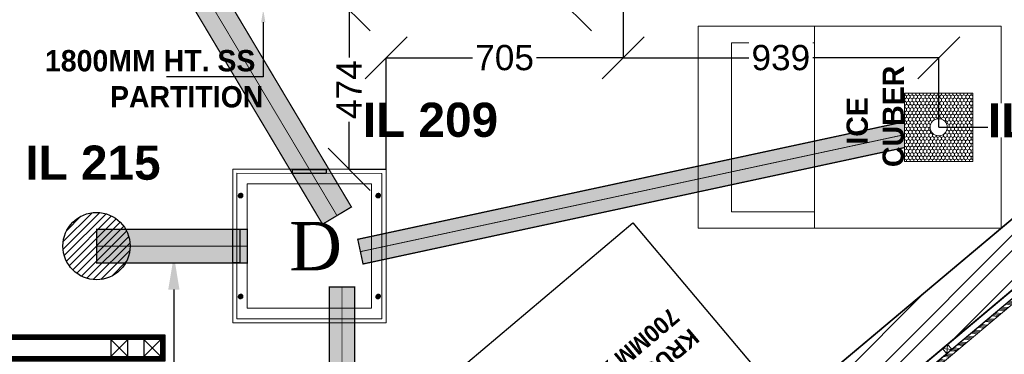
# Model space of a CAD drawing. Header units: millimetres. Extents: x -115221 to 194496, y -122556 to 375476.
# Tile 159 of 169: x 105600 to 108529, y 87973 to 88967. Entities that reach past the tile are written whole.
import ezdxf
from ezdxf import colors
from ezdxf.entities.mleader import LeaderData, LeaderLine
from ezdxf.math import Vec2, Vec3

# ---------------------------------------------------------------- set-up
doc = ezdxf.new("R2010")
doc.units = ezdxf.units.MM
doc.set_wipeout_variables(frame=1)
doc.header["$PDMODE"] = 3
doc.header["$PDSIZE"] = -100
doc.linetypes.add('CENTER', pattern=[2, 1.25, -0.25, 0.25, -0.25])
doc.linetypes.add('CONTINOUS', pattern=[0])
for name, color, linetype in [('ARRESTOR JALI', 6, 'Continuous'), ('DRAIN CHAMBER', 7, 'Continuous'), ('FLOORING LAYOUT', 250, 'Continuous'), ('FUR R0', 8, 'Continuous'), ('WWDS FURNITURE LAYOUT', 8, 'Continuous')]:
    doc.layers.add(name, color=color, linetype=linetype)
for name, color, linetype, lineweight in [('drainage dim', 150, 'Continuous', 0), ('DRAINAGE TEXT', 6, 'Continuous', 0), ('PARTITION LAYOUT', 36, 'CONTINOUS', 18), ('PIPE CENTERLINE', 252, 'Continuous', 0), ('PLU - 100mm CI WASTE PIPE', 5, 'Continuous', 13), ('PLU - 1X1 SS COVER', 7, 'CONTINOUS', 20), ('PLU - 75mm CI WASTE PIPE', 12, 'Continuous', 15), ('PLU-GRATING', 6, 'Continuous', 13), ('SS FRAME ( 560mm X 200mm)', 22, 'Continuous', 0)]:
    doc.layers.add(name, color=color, linetype=linetype, lineweight=lineweight)
doc.styles.add('har', font='GOTHICB.TTF')
doc.styles.get("Standard").update_dxf_attribs({"font": 'arial.ttf'})
doc.dimstyles.new('PLU DIM', dxfattribs={"dimtxt": 75, "dimasz": 125, "dimexe": 0.1, "dimexo": 0.1, "dimgap": 0.09, "dimtad": 0, "dimtoh": 1, "dimdec": 0, "dimzin": 0, "dimdsep": 46, "dimtxsty": 'Standard', "dimblk": 'OBLIQUE', "dimcen": 0.09, "dimclrd": 150, "dimclre": 150, "dimclrt": 1, "dimadec": 0, "dimazin": 0, "dimtfac": 1, "dimtdec": 0, "dimtofl": 0, "dimtmove": 1, "dimatfit": 3, "dimldrblk": 'OBLIQUE', "dimfxl": 1, "dimtfill": 1, "dimfrac": 1, "dimtolj": 1, "dimtzin": 0, "dimarcsym": 0})

# ---------------------------------------------------------------- blocks, each defined once
blk = doc.blocks.new('JSDJNB')
at = {"layer": 'FUR R0'}
h = blk.add_hatch(dxfattribs=at)
h.set_pattern_fill('ANSI31', color=256, angle=90)
h.set_pattern_definition([(135, (184504.06984, -52712.82564), (-0.08838834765, -0.08838834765), [])])
h.paths.add_polyline_path([(255108.09, -67411.99), (255108.09, -67409.99), (254955.77, -67409.99), (254955.77, -67411.99)], flags=16)
h.paths.add_polyline_path([(255108.59, -67412.49), (255108.59, -67409.49), (254955.27, -67409.49), (254955.27, -67412.49)])
for points in [[(255108.59, -67412.49), (255108.59, -67409.49), (254955.27, -67409.49), (254955.27, -67412.49)], [(255108.09, -67411.99), (255108.09, -67409.99), (254955.77, -67409.99), (254955.77, -67411.99)], [(255104.24, -67409.99), (255102.24, -67409.99), (255102.24, -67411.99), (255104.24, -67411.99)], [(255108.09, -67409.99), (255106.09, -67409.99), (255106.09, -67411.99), (255108.09, -67411.99)]]:
    blk.add_lwpolyline(points, close=True, dxfattribs=at)
for points in [[(255102.24, -67409.99), (255104.24, -67411.99)], [(255104.24, -67409.99), (255102.24, -67411.99)], [(255106.09, -67409.99), (255108.09, -67411.99)], [(255108.09, -67409.99), (255106.09, -67411.99)]]:
    blk.add_lwpolyline(points, dxfattribs=at)
blk = doc.blocks.new('WOODEN BLOCK')
at = {"layer": 'PARTITION LAYOUT', "color": 8, "linetype": 'Continuous', "lineweight": 0, "ltscale": 8}
for p, q in [((1004420.85, -614217.11), (1004419.25, -614218.71)), ((1004419.25, -614217.11), (1004420.85, -614218.71))]:
    blk.add_line(p, q, dxfattribs=at)
blk.add_lwpolyline([(1004419.25, -614217.11), (1004420.85, -614217.11), (1004420.85, -614218.71), (1004419.25, -614218.71)], close=True, dxfattribs=at)
blk = doc.blocks.new('FUR R0')
at = {"layer": 'WWDS FURNITURE LAYOUT'}
h = blk.add_hatch(dxfattribs=at)
h.set_pattern_fill('ANSI32', color=8, scale=10, angle=180)
h.set_pattern_definition([(225, (1979671.92, 2798471.85), (67.351921, -67.351921), []), (225, (1979627.02, 2798471.85), (67.351921, -67.351921), [])])
h.paths.add_polyline_path([(211.7, -3426.8), (50, -3351.4), (-2987.9, -5900.5), (-2915.1, -6050.5)])
at = {"layer": 'WWDS FURNITURE LAYOUT', "linetype": 'Continuous', "lineweight": 0, "ltscale": 8, "transparency": 33554687}
h = blk.add_hatch(dxfattribs=at)
h.set_pattern_fill('ANSI34', color=8, angle=670.005)
h.set_pattern_definition([(355.0050235, (520356.534, -3279481.497), (1.658653, 18.9776545), []), (355.0050235, (520359.42, -3279484.936), (1.658653, 18.9776545), []), (355.0050235, (520362.307, -3279488.376), (1.658653, 18.9776545), []), (355.0050235, (520365.193, -3279491.815), (1.658653, 18.9776545), [])])
h.paths.add_polyline_path([(244.3, -3441.9), (231.8, -3436), (-2907.7, -6070.5), (-2903.2, -6083)])
at = {"layer": 'WWDS FURNITURE LAYOUT', "color": 8, "linetype": 'ByBlock', "lineweight": 0, "ltscale": 20, "extrusion": (-1.21241e-06, -6.26552e-18, 1)}
blk.add_line((-1224.1, -3954.5, 0), (-1224.1, -3353.7, 0), dxfattribs=at)
at = {"layer": 'WWDS FURNITURE LAYOUT', "color": 8, "ltscale": 50}
blk.add_lwpolyline([(-2863.7, -3342.4), (-2863.7, -3504), (-3151.7, -3504)], dxfattribs=at)
at = {"layer": 'WWDS FURNITURE LAYOUT', "color": 8, "const_width": 5}
blk.add_lwpolyline([(211.7, -3426.8), (50, -3351.4), (-2987.9, -5900.5), (-2915.1, -6050.5)], close=True, dxfattribs=at)
at = {"layer": 'WWDS FURNITURE LAYOUT', "color": 8, "linetype": 'ByBlock', "lineweight": 0, "ltscale": 20, "extrusion": (-1.21241e-06, -6.26552e-18, 1), "elevation": 0}
blk.add_lwpolyline([(-668.7, -3954.5), (-668.7, -3353.7), (-1569.8, -3353.7), (-1569.8, -3954.5)], close=True, dxfattribs=at)
blk.add_lwpolyline([(-668.7, -3954.5), (-668.7, -3353.7), (-1569.8, -3353.7), (-1569.8, -3954.5)], close=True, dxfattribs=at)
at = {"layer": 'WWDS FURNITURE LAYOUT', "color": 8, "ltscale": 3, "transparency": 33554687}
blk.add_lwpolyline([(-2915.1, -6050.5), (211.7, -3426.8), (224.6, -3442.1), (-2902.2, -6065.9)], close=True, dxfattribs=at)
at = {"layer": 'WWDS FURNITURE LAYOUT', "color": 8, "linetype": 'ByBlock', "lineweight": 0, "ltscale": 20, "extrusion": (-1.21241e-06, -6.26552e-18, 1), "elevation": 0}
blk.add_lwpolyline([(-1224.1, -3403), (-1470.5, -3403), (-1470.5, -3905.2), (-1224.1, -3905.2)], dxfattribs=at)
at = {"layer": 'WWDS FURNITURE LAYOUT', "color": 8, "linetype": 'Continuous', "lineweight": 0, "ltscale": 8, "transparency": 33554687}
blk.add_lwpolyline([(244.3, -3441.9), (231.8, -3436), (-2907.7, -6070.5), (-2903.2, -6083)], close=True, dxfattribs=at)
at = {"layer": 'WWDS FURNITURE LAYOUT', "color": 8, "ltscale": 50}
blk.add_lwpolyline([(-1303.6, -4484.8), (-1838.6, -4936.2), (-2299.7, -4389.7), (-1764.6, -3938.3)], close=True, dxfattribs=at)
blk.add_solid([(-2870, -3342.4), (-2863.7, -3304.4), (-2857.3, -3342.4)], dxfattribs=at)
at = {"layer": 'WWDS FURNITURE LAYOUT', "color": 8, "linetype": 'Continuous', "lineweight": 0, "xscale": 25.4, "yscale": 25.4, "zscale": 25.4}
blk.add_blockref('JSDJNB', (-6482913.9, 1707929, 0), dxfattribs=at)
at = {"layer": 'WWDS FURNITURE LAYOUT', "color": 8, "linetype": 'Continuous', "lineweight": 0, "transparency": 33554687, "xscale": 12.50000004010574, "yscale": 12.50000004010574, "zscale": 12.50000004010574, "rotation": 129.9970002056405}
blk.add_blockref('WOODEN BLOCK', (2187290.7, -14557453.7), dxfattribs=at)
at = {"layer": 'WWDS FURNITURE LAYOUT', "color": 8, "style": 'har'}
for s, height, rotation, p in [('1800MM HT. SS', 63.333, 0.008, (-3513.1, -3488.2, 0)), ('CUBER', 63.33, 90, (-958.1, -3772.6, 0)), ('PARTITION', 63.33, 0.008, (-3319.6, -3595.3, 0)), ('ICE', 63.33, 90, (-1065.3, -3705.9, 0)), ('700MM X 715MM', 50.167, 220.1613, (-1653.2, -4187.5, 0)), ('KRUSHER STATION', 50.167, 220.1613, (-1594.5, -4249, 0))]:
    blk.add_text(s, height=height, rotation=rotation, dxfattribs=at).set_placement(p)
blk = doc.blocks.new('*U181')
at = {"true_color": 0x991b1e, "transparency": 33554483}
blk.add_hatch(color=244, dxfattribs=at).paths.add_polyline_path([(0, 37.5), (1759.4, 37.5), (1759.4, -37.5), (0, -37.5)])
at = {"layer": 'PIPE CENTERLINE', "color": 7, "linetype": 'CENTER', "ltscale": 80, "transparency": 33554687, "const_width": 2.54}
blk.add_lwpolyline([(0, 0), (1759.4, 0)], dxfattribs=at)
at = {"layer": 'PLU - 75mm CI WASTE PIPE', "transparency": 33554687, "const_width": 3.81}
blk.add_lwpolyline([(0, 37.5), (1759.4, 37.5), (1759.4, -37.5), (0, -37.5)], close=True, dxfattribs=at)
blk = doc.blocks.new('GRATING 200x200')
at = {"color": 1}
blk.add_wipeout([(-4, -4), (-4, 4), (4, 4), (4, -4)], dxfattribs=at).dxf.layer = 'PLU-GRATING'
at = {"layer": 'PLU-GRATING'}
h = blk.add_hatch(dxfattribs=at)
h.set_pattern_fill('HONEY', color=1, scale=2, angle=90, style=0)
h.set_pattern_definition([(90, (7259.3327, -90712.28934), (-0.21650635, 0.375), [0.25, -0.5]), (210, (7259.3327, -90712.28934), (-0.2165063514, -0.3749999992), [0.25, -0.5]), (150, (7259.3327, -90712.28934), (-0.4330127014, 8e-10), [-0.5, 0.25])])
h.paths.add_polyline_path([(-4, -4), (-4, 4), (4, 4), (4, -4)])
edge = h.paths.add_edge_path(flags=16)
edge.add_arc((0, 0), 1, 90, 450)
at = {"layer": 'PLU-GRATING', "color": 1}
blk.add_lwpolyline([(-4, -4), (-4, 4), (4, 4), (4, -4)], close=True, dxfattribs=at)
at = {"layer": 'PLU-GRATING', "color": 252}
blk.add_circle((0, 0), 1, dxfattribs=at)
at = {"layer": 'SS FRAME ( 560mm X 200mm)', "lineweight": 13, "ltscale": 50, "const_width": 0.07}
blk.add_lwpolyline([(-4, 4), (4, 4), (4, -4), (-4, -4)], close=True, dxfattribs=at)
blk = doc.blocks.new('_Oblique')
at = {"color": 0, "linetype": 'ByBlock', "lineweight": -2}
blk.add_line((-0.5, -0.5), (0.5, 0.5), dxfattribs=at)
blk = doc.blocks.new('*D163')
at = {"layer": 'Defpoints', "color": 0, "transparency": 16777216}
for p in [(108353, 88996.3, 0), (108614.8, 88996.3), (108333.9, 88647.7, 0)]:
    blk.add_point(p, dxfattribs=at)
at = {"layer": 'drainage dim', "color": 150, "lineweight": -2, "transparency": 16777216}
for p, q in [((108353.1, 88996.3), (108614.9, 88996.3)), ((108614.8, 88996.3), (108614.8, 88905)), ((108614.8, 88647.7), (108614.8, 88739)), ((108334, 88647.7), (108614.9, 88647.7))]:
    blk.add_line(p, q, dxfattribs=at)
at = {"layer": 'drainage dim', "color": 150, "lineweight": -2, "transparency": 16777216, "xscale": 125, "yscale": 125, "zscale": 125}
for p, rotation in [((108614.8, 88996.3), 90), ((108614.8, 88647.7), 270)]:
    blk.add_blockref('_Oblique', p, dxfattribs=dict(at, rotation=rotation))
at = {"layer": 'drainage dim', "color": 1, "transparency": 16777216, "insert": (108614.8, 88822), "char_height": 75, "attachment_point": 5, "rotation": 90, "bg_fill": 3, "box_fill_scale": 1.1, "bg_fill_color": 256, "bg_fill_true_color": 13158600, "bg_fill_transparency": 0}
blk.add_mtext('\\A1;349', dxfattribs=at)
blk = doc.blocks.new('*D164')
at = {"layer": 'Defpoints', "color": 0, "ltscale": 10, "transparency": 16777216}
for p in [(107395, 88996.3, 3384486429775.9), (108333.9, 88854.2), (108333.9, 88647.6, 3384486429775.9)]:
    blk.add_point(p, dxfattribs=at)
at = {"layer": 'drainage dim', "color": 150, "lineweight": -2, "ltscale": 10, "transparency": 16777216}
for p, q in [((107395, 88996.2), (107395, 88854.1)), ((107395, 88854.2), (107781.4, 88854.2)), ((108333.9, 88854.2), (107947.5, 88854.2)), ((108333.9, 88647.7), (108333.9, 88854.3))]:
    blk.add_line(p, q, dxfattribs=at)
at = {"layer": 'drainage dim', "color": 150, "lineweight": -2, "ltscale": 10, "transparency": 16777216, "xscale": 125, "yscale": 125, "zscale": 125, "rotation": 180}
blk.add_blockref('_Oblique', (107395, 88854.2), dxfattribs=at)
at = {"layer": 'drainage dim', "color": 150, "lineweight": -2, "ltscale": 10, "transparency": 16777216, "xscale": 125, "yscale": 125, "zscale": 125}
blk.add_blockref('_Oblique', (108333.9, 88854.2), dxfattribs=at)
at = {"layer": 'drainage dim', "color": 1, "ltscale": 10, "transparency": 16777216, "insert": (107864.4, 88854.2), "char_height": 75, "attachment_point": 5, "bg_fill": 3, "box_fill_scale": 1.1, "bg_fill_color": 256, "bg_fill_true_color": 13158600, "bg_fill_transparency": 0}
blk.add_mtext('\\A1;939', dxfattribs=at)
blk = doc.blocks.new('*U180')
at = {"true_color": 0x991b1e, "transparency": 33554483}
blk.add_hatch(color=244, dxfattribs=at).paths.add_polyline_path([(0, 37.5), (1008.2, 37.5), (1008.2, -37.5), (0, -37.5)])
at = {"layer": 'PIPE CENTERLINE', "color": 7, "linetype": 'CENTER', "ltscale": 80, "transparency": 33554687, "const_width": 2.54}
blk.add_lwpolyline([(0, 0), (1008.2, 0)], dxfattribs=at)
at = {"layer": 'PLU - 75mm CI WASTE PIPE', "transparency": 33554687, "const_width": 3.81}
blk.add_lwpolyline([(0, 37.5), (1008.2, 37.5), (1008.2, -37.5), (0, -37.5)], close=True, dxfattribs=at)
blk = doc.blocks.new('*D165')
at = {"layer": 'Defpoints', "color": 0, "transparency": 16777216}
for p in [(106936.8, 89837.3, 0), (107238.6, 88996.3), (107395, 88996.3)]:
    blk.add_point(p, dxfattribs=at)
at = {"layer": 'drainage dim', "color": 150, "lineweight": -2, "transparency": 16777216}
for p, q in [((106936.9, 89837.3), (107238.7, 89837.3)), ((107238.6, 89837.3), (107238.6, 89492.5)), ((107238.6, 88996.3), (107238.6, 89341)), ((107394.9, 88996.3), (107238.5, 88996.3))]:
    blk.add_line(p, q, dxfattribs=at)
at = {"layer": 'drainage dim', "color": 150, "lineweight": -2, "transparency": 16777216, "xscale": 125, "yscale": 125, "zscale": 125}
for p, rotation in [((107238.6, 89837.3), 90), ((107238.6, 88996.3), 270)]:
    blk.add_blockref('_Oblique', p, dxfattribs=dict(at, rotation=rotation))
at = {"layer": 'drainage dim', "color": 1, "transparency": 16777216, "insert": (107238.6, 89416.8), "char_height": 75, "attachment_point": 5, "rotation": 90, "bg_fill": 3, "box_fill_scale": 1.1, "bg_fill_color": 256, "bg_fill_true_color": 13158600, "bg_fill_transparency": 0}
blk.add_mtext('\\A1;841', dxfattribs=at)
blk = doc.blocks.new('A$C79FE057A')
at = {"layer": 'PLU - 1X1 SS COVER', "lineweight": 5, "ltscale": 500}
h = blk.add_hatch(dxfattribs=at)
h.set_pattern_fill('ANSI31', color=1, scale=0.04, style=0)
h.set_pattern_definition([(45, (-551.797307, 134.0749885), (-0.003535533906, 0.003535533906), [])])
h.paths.add_polyline_path([(0.844, 10.5, 1), (0.458, 10.5, 1)])
h = blk.add_hatch(dxfattribs=at)
h.set_pattern_fill('ANSI31', color=1, scale=0.04, style=0)
h.set_pattern_definition([(45, (-540.424129, 134.0749885), (-0.003535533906, 0.003535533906), [])])
h.paths.add_polyline_path([(12.217, 10.5, 1), (11.831, 10.5, 1)])
h = blk.add_hatch(dxfattribs=at)
h.set_pattern_fill('ANSI31', color=1, scale=0.04, style=0)
h.set_pattern_definition([(45, (-551.797307, 125.74566), (-0.003535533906, 0.003535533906), [])])
h.paths.add_polyline_path([(0.844, 2.171, 1), (0.458, 2.171, 1)])
h = blk.add_hatch(dxfattribs=at)
h.set_pattern_fill('ANSI31', color=1, scale=0.04, style=0)
h.set_pattern_definition([(45, (-540.424129, 125.74566), (-0.003535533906, 0.003535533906), [])])
h.paths.add_polyline_path([(11.831, 2.171, 1), (12.217, 2.171, 1)])
at = {"layer": 'PLU - 1X1 SS COVER', "color": 42, "lineweight": 5, "ltscale": 150}
for points in [[(0, 12.67), (0, 0), (12.675, 0), (12.675, 12.67)], [(1.205, 11.465), (1.205, 1.205), (11.47, 1.205), (11.47, 11.465)]]:
    blk.add_lwpolyline(points, close=True, dxfattribs=at)
at = {"layer": 'PLU - 1X1 SS COVER', "color": 7, "lineweight": 5}
blk.add_lwpolyline([(0.338, 12.333), (12.338, 12.333), (12.338, 0.331), (0.338, 0.331)], close=True, dxfattribs=at)
at = {"layer": 'PLU - 1X1 SS COVER', "color": 1, "lineweight": 5, "ltscale": 500}
for centre in [(0.651, 10.5), (12.024, 10.5), (0.651, 2.171), (12.024, 2.171)]:
    blk.add_circle(centre, 0.193, dxfattribs=at)
at = {"layer": 'PLU - 1X1 SS COVER', "color": 240, "lineweight": 5, "insert": (4.669, 8.35), "char_height": 4, "attachment_point": 1}
blk.add_mtext_dynamic_manual_height_columns('{\\fTimes New Roman|b0|i0|c0|p18;\\C0;D}', width=4, gutter_width=1, heights=[0], dxfattribs=at)
blk = doc.blocks.new('*U182')
at = {"layer": 'PLU - 100mm CI WASTE PIPE', "transparency": 33554483}
blk.add_hatch(color=5, dxfattribs=at).paths.add_polyline_path([(0, 50), (1663.2, 50), (1663.2, -50), (0, -50)])
at = {"layer": 'PIPE CENTERLINE', "color": 7, "linetype": 'CENTER', "ltscale": 100, "transparency": 33554687, "const_width": 2.54}
blk.add_lwpolyline([(0, 0), (1663.2, 0)], dxfattribs=at)
at = {"layer": 'PLU - 100mm CI WASTE PIPE', "color": 5, "transparency": 33554687, "const_width": 3.81}
blk.add_lwpolyline([(0, 50), (1663.2, 50), (1663.2, -50), (0, -50)], close=True, dxfattribs=at)
blk = doc.blocks.new('*U188')
at = {"layer": 'PLU - 100mm CI WASTE PIPE', "transparency": 33554483}
blk.add_hatch(color=5, dxfattribs=at).paths.add_polyline_path([(0, 50), (448.4, 50), (448.4, -50), (0, -50)])
at = {"layer": 'PIPE CENTERLINE', "color": 7, "linetype": 'CENTER', "ltscale": 100, "transparency": 33554687, "const_width": 2.54}
blk.add_lwpolyline([(0, 0), (448.4, 0)], dxfattribs=at)
at = {"layer": 'PLU - 100mm CI WASTE PIPE', "color": 5, "transparency": 33554687, "const_width": 3.81}
blk.add_lwpolyline([(0, 50), (448.4, 50), (448.4, -50), (0, -50)], close=True, dxfattribs=at)
blk = doc.blocks.new('*D559')
at = {"layer": 'Defpoints', "color": 0, "transparency": 16777216}
for p in [(107395, 88996.4), (107395, 88854.2), (106690, 88522.6)]:
    blk.add_point(p, dxfattribs=at)
at = {"layer": 'drainage dim', "color": 150, "lineweight": -2, "transparency": 16777216}
for p, q in [((107395, 88996.3), (107395, 88854.1)), ((106690, 88522.7), (106690, 88854.3)), ((106690, 88854.2), (106959.6, 88854.2)), ((107395, 88854.2), (107125.4, 88854.2))]:
    blk.add_line(p, q, dxfattribs=at)
at = {"layer": 'drainage dim', "color": 150, "lineweight": -2, "transparency": 16777216, "xscale": 125, "yscale": 125, "zscale": 125, "rotation": 180}
blk.add_blockref('_Oblique', (106690, 88854.2), dxfattribs=at)
at = {"layer": 'drainage dim', "color": 150, "lineweight": -2, "transparency": 16777216, "xscale": 125, "yscale": 125, "zscale": 125}
blk.add_blockref('_Oblique', (107395, 88854.2), dxfattribs=at)
at = {"layer": 'drainage dim', "color": 1, "transparency": 16777216, "insert": (107042.5, 88854.2), "char_height": 75, "attachment_point": 5, "bg_fill": 3, "box_fill_scale": 1.1, "bg_fill_color": 256, "bg_fill_true_color": 13158600, "bg_fill_transparency": 0}
blk.add_mtext('\\A1;705', dxfattribs=at)
blk = doc.blocks.new('*D562')
at = {"layer": 'Defpoints', "color": 0, "transparency": 16777216}
for p in [(106579.8, 88996.4), (107395, 88996.4), (106690, 88522.6)]:
    blk.add_point(p, dxfattribs=at)
at = {"layer": 'drainage dim', "color": 150, "lineweight": -2, "transparency": 16777216}
for p, q in [((107394.9, 88996.4), (106579.7, 88996.4)), ((106579.8, 88996.4), (106579.8, 88843.8)), ((106579.8, 88522.6), (106579.8, 88675.2)), ((106689.9, 88522.6), (106579.7, 88522.6))]:
    blk.add_line(p, q, dxfattribs=at)
at = {"layer": 'drainage dim', "color": 150, "lineweight": -2, "transparency": 16777216, "xscale": 125, "yscale": 125, "zscale": 125}
for p, rotation in [((106579.8, 88996.4), 90), ((106579.8, 88522.6), 270)]:
    blk.add_blockref('_Oblique', p, dxfattribs=dict(at, rotation=rotation))
at = {"layer": 'drainage dim', "color": 1, "transparency": 16777216, "insert": (106579.8, 88759.5), "char_height": 75, "attachment_point": 5, "rotation": 90, "bg_fill": 3, "box_fill_scale": 1.1, "bg_fill_color": 256, "bg_fill_true_color": 13158600, "bg_fill_transparency": 0}
blk.add_mtext('\\A1;474', dxfattribs=at)

msp = doc.modelspace()

# ---------------------------------------------------------------- hatches: boundary and pattern name
h = msp.add_hatch(color=6)
h.dxf.hatch_style = 1
h.paths.add_polyline_path([(106411.9, 88522.6), (106511.9, 88522.6), (106511.9, 88510.7), (106411.9, 88510.7)])
h = msp.add_hatch()
h.set_pattern_fill('ANSI31', color=3, scale=5)
edge = h.paths.add_edge_path()
edge.add_arc((105828.8, 88294.6), 100, 0, 360)

# ---------------------------------------------------------------- linework, layer by layer
at = {"layer": 'ARRESTOR JALI'}
msp.add_lwpolyline([(106411.9, 88522.6), (106511.9, 88522.6), (106511.9, 88510.7), (106411.9, 88510.7)], close=True, dxfattribs=at)
at = {"layer": 'FLOORING LAYOUT', "color": 18, "true_color": 0x000000}
msp.add_circle((105828.8, 88294.6), 100, dxfattribs=at)

# ---------------------------------------------------------------- block references
at = {"transparency": 33554687}
for name, p, rotation in [('*U182', (105691.5, 89813.3, 0), 300.8350865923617), ('*U181', (108333.9, 88647.5, 0), 192.1209549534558), ('*U188', (106277.2, 88294.6), 180.0000000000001), ('*U180', (106558.8, 87164.7), 90.00000000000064)]:
    msp.add_blockref(name, p, dxfattribs=dict(at, rotation=rotation))
at = {"layer": 'WWDS FURNITURE LAYOUT'}
msp.add_blockref('FUR R0', (109188.4, 92301.9), dxfattribs=at)

# ---------------------------------------------------------------- next in the draw order: block references
at = {"layer": 'DRAIN CHAMBER', "ltscale": 150, "xscale": -35.99000872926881, "yscale": 35.99000872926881, "zscale": 35.99000872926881, "rotation": 179.9932192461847}
msp.add_blockref('A$C79FE057A', (106233.8, 88522.7), dxfattribs=at)
at = {"layer": 'PLU-GRATING', "xscale": 25.4, "yscale": 25.4, "zscale": 25.4, "rotation": 359.9719442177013}
msp.add_blockref('GRATING 200x200', (108333.9, 88647.7, 0), dxfattribs=at)

# ---------------------------------------------------------------- next in the draw order: texts
at = {"layer": 'DRAINAGE TEXT', "color": 200, "char_height": 101.6, "width": 396.397, "attachment_point": 1, "bg_fill": 3, "box_fill_scale": 1, "bg_fill_color": 256, "bg_fill_transparency": 0}
for s, insert in [('{\\fArial|b1|i0|c0|p34;IL 209}', (106620.9, 88720.7)), ('{\\fArial|b1|i0|c0|p34;IL 215}', (105617, 88593.3))]:
    msp.add_mtext(s, dxfattribs=dict(at, insert=insert))

# ---------------------------------------------------------------- next in the draw order: leaders
at = {"layer": 'DRAINAGE TEXT', "color": 250}
ml = msp.add_multileader_mtext('Standard', dxfattribs=at)
ml.set_content('{\\fArial|b1|i1|c0|p34;\\L\\C1;KITCHEN DRAIN LINE CONNECTED TO EXISTING DRAIN LINE}', color=250)
ml.set_leader_properties(color=7)
ml.build(insert=Vec2(0, 0))
ml.multileader.update_dxf_attribs({"dogleg_length": 4.13, "arrow_head_size": 101.6})
ctx = ml.context
ctx.base_point, ctx.char_height, ctx.arrow_head_size, ctx.landing_gap_size, ctx.plane_origin = Vec3(104433.5, 87648), 101.6, 101.6, 2.29, Vec3(104407.2, 88448.4)
ctx.text_align_type = 2
notes = []
notes.append((ctx, [(0, (1, 1, 0), (106058.8, 87648), (-1, 0), 104.8, [(1, [(106058.8, 88266.7)], 0, [])])]))
ctx.mtext.insert, ctx.mtext.width, ctx.mtext.alignment, ctx.mtext.flow_direction = Vec3(105951.7, 87708.9), 1535.096, 3, 5
ctx.mtext.has_bg_fill, ctx.mtext.bg_color, ctx.mtext.bg_scale_factor, ctx.mtext.bg_transparency, ctx.mtext.use_window_bg_color = 1, -1073741824, 1, 0, 1
for ctx, leaders in notes:
    for number, flags, end, landing, length, lines in leaders:
        leader = LeaderData()
        leader.index, (leader.has_last_leader_line, leader.has_dogleg_vector, leader.attachment_direction) = number, flags
        leader.last_leader_point, leader.dogleg_vector, leader.dogleg_length = Vec3(end), Vec3(landing), length
        for number, points, colour, breaks in lines:
            line = LeaderLine()
            line.index, line.vertices, line.color, line.breaks = number, Vec3.list(points), colors.encode_raw_color(colour), breaks
            leader.lines.append(line)
        ctx.leaders.append(leader)

# ---------------------------------------------------------------- next in the draw order: hatches: boundary and pattern name
h = msp.add_hatch(color=6)
h.dxf.hatch_style = 1
h.paths.add_polyline_path([(106255.2, 88344.7), (106255.2, 88244.7), (106233.8, 88244.7), (106233.8, 88344.6)])

# ---------------------------------------------------------------- next in the draw order: linework, layer by layer
at = {"layer": 'ARRESTOR JALI'}
msp.add_lwpolyline([(106255.2, 88344.7), (106255.2, 88244.7), (106233.8, 88244.7), (106233.8, 88344.6)], close=True, dxfattribs=at)

# ---------------------------------------------------------------- next in the draw order: dimensions: what is measured, and where the dimension line sits
at = {"layer": 'drainage dim'}
dim = msp.add_linear_dim(base=(108614.8, 88996.3, 0), p1=(108333.9, 88647.7, 0), p2=(108353, 88996.3), angle=90, dimstyle='PLU DIM', dxfattribs=at)
dim.commit()
dim.dimension.update_dxf_attribs({"geometry": '*D163', "text_midpoint": (108614.8, 88822, 0)})

# ---------------------------------------------------------------- next in the draw order: texts
at = {"layer": 'DRAINAGE TEXT', "color": 200, "insert": (108480.4, 88718.9), "char_height": 101.6, "width": 396.397, "attachment_point": 1, "bg_fill": 3, "box_fill_scale": 1, "bg_fill_color": 256, "bg_fill_transparency": 0}
msp.add_mtext('{\\fArial|b1|i0|c0|p34;IL 190}', dxfattribs=at)

# ---------------------------------------------------------------- next in the draw order: dimensions: what is measured, and where the dimension line sits
at = {"layer": 'drainage dim', "ltscale": 10}
dim = msp.add_linear_dim(base=(108333.9, 88854.2, -3384486429775.9), p1=(107395, 88996.3), p2=(108333.9, 88647.6, 0), dimstyle='PLU DIM', dxfattribs=at)
dim.commit()
dim.dimension.update_dxf_attribs({"geometry": '*D164', "text_midpoint": (107864.4, 88854.2, -3384486429775.9)})

# ---------------------------------------------------------------- next in the draw order: dimensions: what is measured, and where the dimension line sits
at = {"layer": 'drainage dim'}
dim = msp.add_linear_dim(base=(107238.6, 88996.3), p1=(106936.8, 89837.3, 0), p2=(107395, 88996.3), angle=90, dimstyle='PLU DIM', dxfattribs=at)
dim.commit()
dim.dimension.update_dxf_attribs({"geometry": '*D165', "text_midpoint": (107238.6, 89416.8)})

# ---------------------------------------------------------------- next in the draw order: dimensions: what is measured, and where the dimension line sits
dim = msp.add_linear_dim(base=(107395, 88854.2), p1=(106690, 88522.6), p2=(107395, 88996.4), dimstyle='PLU DIM', dxfattribs=at)
dim.commit()
dim.dimension.update_dxf_attribs({"geometry": '*D559', "text_midpoint": (107042.5, 88854.2)})

# ---------------------------------------------------------------- next in the draw order: dimensions: what is measured, and where the dimension line sits
dim = msp.add_linear_dim(base=(106579.8, 88996.4), p1=(106690, 88522.6), p2=(107395, 88996.4), angle=90, dimstyle='PLU DIM', dxfattribs=at)
dim.commit()
dim.dimension.update_dxf_attribs({"geometry": '*D562', "text_midpoint": (106579.8, 88759.5)})

doc.saveas('drawing.dxf')
